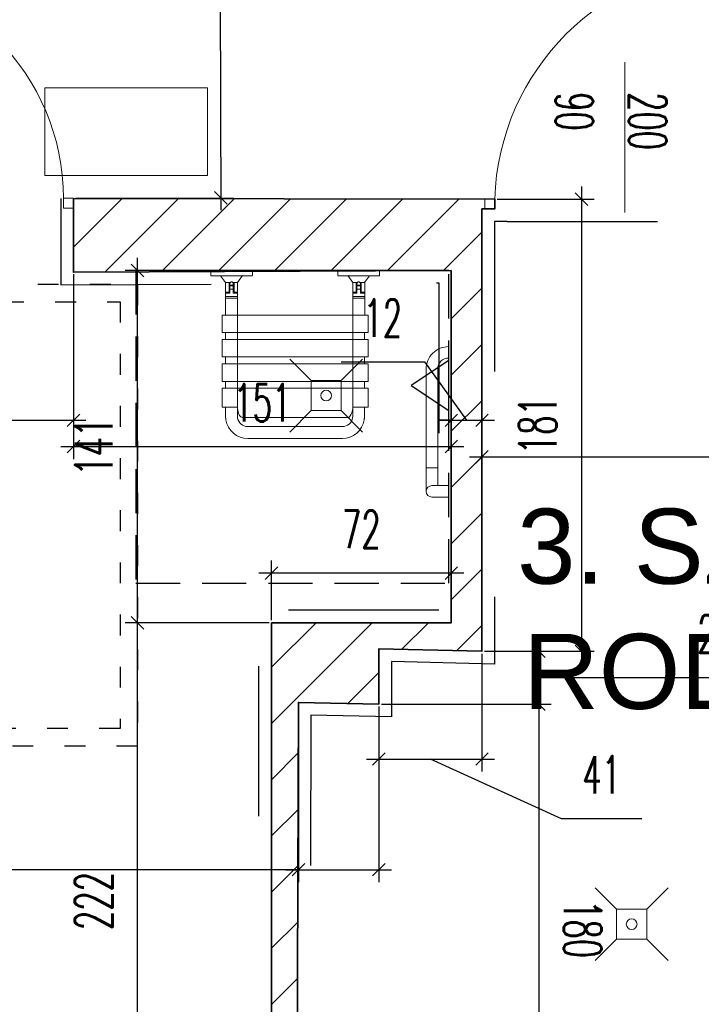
# Model space of a CAD drawing. Header units: millimetres. Extents: x 19887 to 192597, y -14203 to 39042.
# Tile 110 of 256: x 39996 to 40388, y -10510 to -9944. Entities that reach past the tile are written whole.
import ezdxf

# ---------------------------------------------------------------- set-up
doc = ezdxf.new("R2010")
doc.units = ezdxf.units.MM
for name, pattern in [('ACAD_ISO03W100', [30, 12, -18]), ('CONTINOUS', [0]), ('DASHED2', [9.525, 6.35, -3.175])]:
    doc.linetypes.add(name, pattern=pattern)
doc.layers.get('Defpoints').update_dxf_attribs({"color": 4})
for name, color, linetype in [('A_DBA-RAMKI', 6, 'Continuous'), ('A_DBA-WYMIAR', 1, 'Continuous'), ('A_DBA_MEBLE', 5, 'Continuous'), ('A_DBA_WIDOK CIENKA', 1, 'Continuous'), ('A_DBA_WPUSTY SAN', 150, 'Continuous'), ('Sufit podwieszany', 252, 'Continuous'), ('Wymiarowanie', 3, 'Continuous'), ('Wypełnienie', 252, 'Continuous')]:
    doc.layers.add(name, color=color, linetype=linetype)
for name, color, linetype, lineweight in [('A_DBA_URZADZENIA SANITARNE', 5, 'Continuous', 25), ('Basen_rzut_poziom_1_obrys', 252, 'Continuous', 35), ('Drzwi', 2, 'Continuous', 5), ('PAS_wyposazenie', 5, 'Continuous', 5), ('PAS_WYPOSAŻENIE', 5, 'Continuous', 5), ('Schody', 252, 'Continuous', 5)]:
    doc.layers.add(name, color=color, linetype=linetype, lineweight=lineweight)
doc.styles.add('ARIAL', font='arial.ttf')
doc.styles.add('ROMANS', font='romans.shx', dxfattribs={"width": 0.6})
doc.styles.get("Standard").update_dxf_attribs({"font": 'arial.ttf'})
doc.dimstyles.new('000001FB70622F18', dxfattribs={"dimtxt": 20, "dimasz": 5, "dimexe": 5, "dimexo": 1, "dimgap": 20, "dimtad": 1, "dimtoh": 1, "dimdec": 0, "dimtxsty": 'Standard', "dimblk": 'OBLIQUE', "dimcen": 0, "dimdle": 5, "dimclrd": 252, "dimclre": 252, "dimclrt": 252, "dimadec": 0, "dimazin": 0, "dimtfac": 1, "dimtdec": 0, "dimtmove": 0, "dimatfit": 3, "dimldrblk": 'OBLIQUE', "dimfxl": 150, "dimfxlon": 1, "dimlwd": 25, "dimlwe": 25, "dimarcsym": 1})

# ---------------------------------------------------------------- blocks, each defined once
blk = doc.blocks.new('_Oblique')
at = {"color": 0, "linetype": 'ByBlock', "lineweight": -2}
blk.add_line((-0.5, -0.5), (0.5, 0.5), dxfattribs=at)
blk = doc.blocks.new('*D614')
at = {"layer": 'Defpoints', "color": 0}
for p in [(2527.78, -3822.31), (2625.35, -3822.2), (2625.35, -3881.63)]:
    blk.add_point(p, dxfattribs=at)
at = {"layer": 'Wymiarowanie', "color": 252, "linetype": 'Continuous', "lineweight": 25}
for p, q in [((2527.78, -3823.31), (2527.78, -3886.63)), ((2625.35, -3823.2), (2625.35, -3886.63)), ((2522.78, -3881.63), (2630.35, -3881.63))]:
    blk.add_line(p, q, dxfattribs=at)
at = {"layer": 'Wymiarowanie', "color": 252, "linetype": 'ByBlock', "lineweight": 25, "xscale": 5, "yscale": 5, "zscale": 5, "rotation": 180}
blk.add_blockref('_Oblique', (2527.78, -3881.63), dxfattribs=at)
at = {"layer": 'Wymiarowanie', "color": 252, "linetype": 'ByBlock', "lineweight": 25, "xscale": 5, "yscale": 5, "zscale": 5}
blk.add_blockref('_Oblique', (2625.35, -3881.63), dxfattribs=at)
at = {"layer": 'Wymiarowanie', "color": 252, "insert": (2576.56, -3864.13), "char_height": 15, "attachment_point": 5, "style": 'ROMANS'}
blk.add_mtext('98', dxfattribs=at)
blk = doc.blocks.new('*D615')
at = {"layer": 'Defpoints', "color": 0}
for p in [(2625.35, -3822.2), (2776.32, -3821.76), (2776.32, -3892.14)]:
    blk.add_point(p, dxfattribs=at)
at = {"layer": 'Wymiarowanie', "color": 252, "linetype": 'Continuous', "lineweight": 25}
for p, q in [((2625.35, -3823.2), (2625.35, -3897.14)), ((2776.32, -3822.76), (2776.32, -3897.14)), ((2620.35, -3892.14), (2781.32, -3892.14))]:
    blk.add_line(p, q, dxfattribs=at)
at = {"layer": 'Wymiarowanie', "color": 252, "linetype": 'ByBlock', "lineweight": 25, "xscale": 5, "yscale": 5, "zscale": 5, "rotation": 180}
blk.add_blockref('_Oblique', (2625.35, -3892.14), dxfattribs=at)
at = {"layer": 'Wymiarowanie', "color": 252, "linetype": 'ByBlock', "lineweight": 25, "xscale": 5, "yscale": 5, "zscale": 5}
blk.add_blockref('_Oblique', (2776.32, -3892.14), dxfattribs=at)
at = {"layer": 'Wymiarowanie', "color": 252, "insert": (2700.83, -3874.64), "char_height": 15, "attachment_point": 5, "style": 'ROMANS'}
blk.add_mtext('151', dxfattribs=at)
blk = doc.blocks.new('*D616')
at = {"layer": 'Defpoints', "color": 0}
for p in [(2776.32, -3821.76), (2788.56, -3881.63), (2788.56, -3973.91)]:
    blk.add_point(p, dxfattribs=at)
at = {"layer": 'Wymiarowanie', "color": 252, "linetype": 'Continuous', "lineweight": 25}
for p, q in [((2776.32, -3822.76), (2776.32, -3886.63)), ((2732.32, -3858.34), (2765.6, -3858.34)), ((2765.6, -3858.34), (2782.44, -3881.63)), ((2788.56, -3972.91), (2788.56, -3876.63)), ((2771.32, -3881.63), (2793.56, -3881.63)), ((2776.32, -3881.63), (2771.32, -3881.63)), ((2788.56, -3881.63), (2793.56, -3881.63))]:
    blk.add_line(p, q, dxfattribs=at)
at = {"layer": 'Wymiarowanie', "color": 252, "linetype": 'ByBlock', "lineweight": 25, "xscale": 5, "yscale": 5, "zscale": 5}
blk.add_blockref('_Oblique', (2776.32, -3881.63), dxfattribs=at)
at = {"layer": 'Wymiarowanie', "color": 252, "linetype": 'ByBlock', "lineweight": 25, "xscale": 5, "yscale": 5, "zscale": 5, "rotation": 180}
blk.add_blockref('_Oblique', (2788.56, -3881.63), dxfattribs=at)
at = {"layer": 'Wymiarowanie', "color": 252, "insert": (2748.96, -3840.84), "char_height": 15, "attachment_point": 5, "style": 'ROMANS'}
blk.add_mtext('12', dxfattribs=at)
blk = doc.blocks.new('*D617')
at = {"layer": 'Defpoints', "color": 0}
for p in [(3043.02, -3822.92), (3043.02, -3896.2), (2788.56, -3973.91)]:
    blk.add_point(p, dxfattribs=at)
at = {"layer": 'Wymiarowanie', "color": 252, "linetype": 'Continuous', "lineweight": 25}
for p, q in [((3043.02, -3823.92), (3043.02, -3901.2)), ((2788.56, -3972.91), (2788.56, -3891.2)), ((2783.56, -3896.2), (3048.02, -3896.2))]:
    blk.add_line(p, q, dxfattribs=at)
at = {"layer": 'Wymiarowanie', "color": 252, "linetype": 'ByBlock', "lineweight": 25, "xscale": 5, "yscale": 5, "zscale": 5, "rotation": 180}
blk.add_blockref('_Oblique', (2788.56, -3896.2), dxfattribs=at)
at = {"layer": 'Wymiarowanie', "color": 252, "linetype": 'ByBlock', "lineweight": 25, "xscale": 5, "yscale": 5, "zscale": 5}
blk.add_blockref('_Oblique', (3043.02, -3896.2), dxfattribs=at)
at = {"layer": 'Wymiarowanie', "color": 252, "insert": (2915.79, -3878.7), "char_height": 15, "attachment_point": 5, "style": 'ROMANS'}
blk.add_mtext('254', dxfattribs=at)
blk = doc.blocks.new('*D678')
at = {"layer": 'Defpoints', "color": 0}
for p in [(2651.5, -3495.52), (2625.35, -3792.93), (2684.25, -3792.74)]:
    blk.add_point(p, dxfattribs=at)
at = {"layer": 'Wymiarowanie', "color": 252, "linetype": 'Continuous', "lineweight": 25}
for p, q in [((2683.3, -3490.42), (2684.26, -3797.74)), ((2652.5, -3495.52), (2688.32, -3495.4)), ((2626.35, -3792.92), (2689.25, -3792.73))]:
    blk.add_line(p, q, dxfattribs=at)
at = {"layer": 'Wymiarowanie', "color": 252, "linetype": 'ByBlock', "lineweight": 25, "xscale": 5, "yscale": 5, "zscale": 5}
for p, rotation in [((2683.32, -3495.42), 90.1789186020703), ((2684.25, -3792.74), 270.1789186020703)]:
    blk.add_blockref('_Oblique', p, dxfattribs=dict(at, rotation=rotation))
at = {"layer": 'Wymiarowanie', "color": 252, "insert": (2701.28, -3644.03), "char_height": 15, "attachment_point": 5, "rotation": 270.1789, "style": 'ROMANS'}
blk.add_mtext('297', dxfattribs=at)
blk = doc.blocks.new('*D709')
at = {"layer": 'Defpoints', "color": 0}
for p in [(2793.66, -3793.26), (2788.56, -3973.91), (2828.35, -3973.91)]:
    blk.add_point(p, dxfattribs=at)
at = {"layer": 'Wymiarowanie', "color": 252, "linetype": 'Continuous', "lineweight": 25}
for p, q in [((2828.35, -3788.26), (2828.35, -3978.91)), ((2794.66, -3793.26), (2833.35, -3793.26)), ((2789.56, -3973.91), (2833.35, -3973.91))]:
    blk.add_line(p, q, dxfattribs=at)
at = {"layer": 'Wymiarowanie', "color": 252, "linetype": 'ByBlock', "lineweight": 25, "xscale": 5, "yscale": 5, "zscale": 5}
for p, rotation in [((2828.35, -3793.26), 90), ((2828.35, -3973.91), 270)]:
    blk.add_blockref('_Oblique', p, dxfattribs=dict(at, rotation=rotation))
at = {"layer": 'Wymiarowanie', "color": 252, "insert": (2810.85, -3883.59), "char_height": 15, "attachment_point": 5, "rotation": 90, "style": 'ROMANS'}
blk.add_mtext('181', dxfattribs=at)
blk = doc.blocks.new('*D710')
at = {"layer": 'Defpoints', "color": 0}
for p in [(2788.56, -3973.91), (2747.38, -3995.03), (2811.27, -3995.03)]:
    blk.add_point(p, dxfattribs=at)
at = {"layer": 'Wymiarowanie', "color": 252, "linetype": 'Continuous', "lineweight": 25}
for p, q in [((2811.27, -3968.91), (2811.27, -4000.03)), ((2789.56, -3973.91), (2816.27, -3973.91)), ((2866.27, -3984.47), (2811.27, -3984.47)), ((2898.27, -3984.47), (2866.27, -3984.47)), ((2748.38, -3995.03), (2816.27, -3995.03))]:
    blk.add_line(p, q, dxfattribs=at)
at = {"layer": 'Wymiarowanie', "color": 252, "linetype": 'ByBlock', "lineweight": 25, "xscale": 5, "yscale": 5, "zscale": 5}
for p, rotation in [((2811.27, -3973.91), 90), ((2811.27, -3995.03), 270)]:
    blk.add_blockref('_Oblique', p, dxfattribs=dict(at, rotation=rotation))
at = {"layer": 'Wymiarowanie', "color": 252, "insert": (2882.27, -3966.97), "char_height": 15, "attachment_point": 5, "style": 'ROMANS'}
blk.add_mtext('21', dxfattribs=at)
blk = doc.blocks.new('*D711')
at = {"layer": 'Defpoints', "color": 0}
for p in [(2747.38, -3995.03), (2778.8, -4174.83), (2811.27, -4174.83)]:
    blk.add_point(p, dxfattribs=at)
at = {"layer": 'Wymiarowanie', "color": 252, "linetype": 'Continuous', "lineweight": 25}
for p, q in [((2811.27, -3990.03), (2811.27, -4179.83)), ((2748.38, -3995.03), (2816.27, -3995.03)), ((2779.8, -4174.83), (2816.27, -4174.83))]:
    blk.add_line(p, q, dxfattribs=at)
at = {"layer": 'Wymiarowanie', "color": 252, "linetype": 'ByBlock', "lineweight": 25, "xscale": 5, "yscale": 5, "zscale": 5}
for p, rotation in [((2811.27, -3995.03), 90), ((2811.27, -4174.83), 270)]:
    blk.add_blockref('_Oblique', p, dxfattribs=dict(at, rotation=rotation))
at = {"layer": 'Wymiarowanie', "color": 252, "insert": (2828.77, -4084.93), "char_height": 15, "attachment_point": 5, "rotation": 270, "style": 'ROMANS'}
blk.add_mtext('180', dxfattribs=at)
blk = doc.blocks.new('*D714')
at = {"layer": 'Defpoints', "color": 0}
for p in [(2650.96, -3962.53), (2704.49, -3962.53), (2704.49, -4184.83)]:
    blk.add_point(p, dxfattribs=at)
at = {"layer": 'Wymiarowanie', "color": 252, "linetype": 'Continuous', "lineweight": 25}
for p, q in [((2650.96, -4189.83), (2650.96, -3957.53)), ((2703.49, -3962.53), (2645.96, -3962.53)), ((2703.49, -4184.83), (2645.96, -4184.83))]:
    blk.add_line(p, q, dxfattribs=at)
at = {"layer": 'Wymiarowanie', "color": 252, "linetype": 'ByBlock', "lineweight": 25, "xscale": 5, "yscale": 5, "zscale": 5}
for p, rotation in [((2650.96, -3962.53), 90), ((2650.96, -4184.83), 270)]:
    blk.add_blockref('_Oblique', p, dxfattribs=dict(at, rotation=rotation))
at = {"layer": 'Wymiarowanie', "color": 252, "insert": (2633.46, -4073.68), "char_height": 15, "attachment_point": 5, "rotation": 90, "style": 'ROMANS'}
blk.add_mtext('222', dxfattribs=at)
blk = doc.blocks.new('*D715')
at = {"layer": 'Defpoints', "color": 0}
for p in [(2650.96, -3821.76), (2776.32, -3821.76), (2704.49, -3962.53)]:
    blk.add_point(p, dxfattribs=at)
at = {"layer": 'Wymiarowanie', "color": 252, "linetype": 'Continuous', "lineweight": 25}
for p, q in [((2650.96, -3967.53), (2650.96, -3816.76)), ((2775.32, -3821.76), (2645.96, -3821.76)), ((2703.49, -3962.53), (2645.96, -3962.53))]:
    blk.add_line(p, q, dxfattribs=at)
at = {"layer": 'Wymiarowanie', "color": 252, "linetype": 'ByBlock', "lineweight": 25, "xscale": 5, "yscale": 5, "zscale": 5}
for p, rotation in [((2650.96, -3821.76), 90), ((2650.96, -3962.53), 270)]:
    blk.add_blockref('_Oblique', p, dxfattribs=dict(at, rotation=rotation))
at = {"layer": 'Wymiarowanie', "color": 252, "insert": (2633.46, -3892.14), "char_height": 15, "attachment_point": 5, "rotation": 90, "style": 'ROMANS'}
blk.add_mtext('141', dxfattribs=at)
blk = doc.blocks.new('*D976')
at = {"layer": 'Defpoints', "color": 0}
for p in [(2715.24, -3994.35), (2747.38, -3995.03), (2747.38, -4061.18)]:
    blk.add_point(p, dxfattribs=at)
at = {"layer": 'Wymiarowanie', "color": 252, "linetype": 'Continuous', "lineweight": 25}
for p, q in [((2715.24, -3995.35), (2715.24, -4066.18)), ((2747.38, -3996.03), (2747.38, -4066.18)), ((2715.24, -4061.18), (2400.26, -4061.18)), ((2710.24, -4061.18), (2752.38, -4061.18))]:
    blk.add_line(p, q, dxfattribs=at)
at = {"layer": 'Wymiarowanie', "color": 252, "linetype": 'ByBlock', "lineweight": 25, "xscale": 5, "yscale": 5, "zscale": 5, "rotation": 180}
blk.add_blockref('_Oblique', (2715.24, -4061.18), dxfattribs=at)
at = {"layer": 'Wymiarowanie', "color": 252, "linetype": 'ByBlock', "lineweight": 25, "xscale": 5, "yscale": 5, "zscale": 5}
blk.add_blockref('_Oblique', (2747.38, -4061.18), dxfattribs=at)
at = {"layer": 'Wymiarowanie', "color": 252, "insert": (2417.54, -4043.68), "char_height": 15, "attachment_point": 5, "style": 'ROMANS'}
blk.add_mtext('32', dxfattribs=at)
blk = doc.blocks.new('*D977')
at = {"layer": 'Defpoints', "color": 0}
for p in [(2788.56, -3973.91), (2747.38, -3995.03), (2788.56, -4016.95)]:
    blk.add_point(p, dxfattribs=at)
at = {"layer": 'Wymiarowanie', "color": 252, "linetype": 'Continuous', "lineweight": 25}
for p, q in [((2788.56, -3974.91), (2788.56, -4021.95)), ((2747.38, -3996.03), (2747.38, -4021.95)), ((2742.38, -4016.95), (2793.56, -4016.95)), ((2820.38, -4040.79), (2767.97, -4016.95)), ((2852.38, -4040.79), (2820.38, -4040.79))]:
    blk.add_line(p, q, dxfattribs=at)
at = {"layer": 'Wymiarowanie', "color": 252, "linetype": 'ByBlock', "lineweight": 25, "xscale": 5, "yscale": 5, "zscale": 5, "rotation": 180}
blk.add_blockref('_Oblique', (2747.38, -4016.95), dxfattribs=at)
at = {"layer": 'Wymiarowanie', "color": 252, "linetype": 'ByBlock', "lineweight": 25, "xscale": 5, "yscale": 5, "zscale": 5}
blk.add_blockref('_Oblique', (2788.56, -4016.95), dxfattribs=at)
at = {"layer": 'Wymiarowanie', "color": 252, "insert": (2836.38, -4023.29), "char_height": 15, "attachment_point": 5, "style": 'ROMANS'}
blk.add_mtext('41', dxfattribs=at)
blk = doc.blocks.new('*D970')
at = {"layer": 'Defpoints', "color": 0}
for p in [(2704.49, -3942.7), (2704.49, -3962.53), (2776.32, -3962.53)]:
    blk.add_point(p, dxfattribs=at)
at = {"layer": 'Wymiarowanie', "color": 252, "linetype": 'Continuous', "lineweight": 25}
for p, q in [((2704.49, -3961.53), (2704.49, -3937.7)), ((2776.32, -3961.53), (2776.32, -3937.7)), ((2781.32, -3942.7), (2699.49, -3942.7))]:
    blk.add_line(p, q, dxfattribs=at)
at = {"layer": 'Wymiarowanie', "color": 252, "linetype": 'ByBlock', "lineweight": 25, "xscale": 5, "yscale": 5, "zscale": 5, "rotation": 180}
blk.add_blockref('_Oblique', (2704.49, -3942.7), dxfattribs=at)
at = {"layer": 'Wymiarowanie', "color": 252, "linetype": 'ByBlock', "lineweight": 25, "xscale": 5, "yscale": 5, "zscale": 5}
blk.add_blockref('_Oblique', (2776.32, -3942.7), dxfattribs=at)
at = {"layer": 'Wymiarowanie', "color": 252, "insert": (2740.4, -3925.2), "char_height": 15, "attachment_point": 5, "style": 'ROMANS'}
blk.add_mtext('72', dxfattribs=at)
blk = doc.blocks.new('wpust_podl')
at = {"layer": 'A_DBA_WPUSTY SAN', "lineweight": 9}
for p, q in [((-17, 17), (-7, 7)), ((7, 7), (17, 17)), ((-7, -7), (-7, 7)), ((-7, 7), (7, 7)), ((7, 7), (7, -7)), ((-17, -17), (-7, -7)), ((7, -7), (-7, -7)), ((7, -7), (17, -17))]:
    blk.add_line(p, q, dxfattribs=at)
at = {"layer": 'A_DBA_WPUSTY SAN', "linetype": 'CONTINOUS', "lineweight": 9}
blk.add_circle((0, 0), 2.5, dxfattribs=at)
blk = doc.blocks.new('siedzisko rzut')
at = {"layer": 'PAS_WYPOSAŻENIE', "color": 3}
for points in [[(8128.93, 369.88), (8128.93, 371.41)], [(8140.92, 371.41), (8128.93, 371.41)], [(8140.92, 371.41), (8140.93, 369.91)], [(8165.5, 371.41), (8165.5, 369.91)], [(8165.5, 371.41), (8177.5, 371.41)], [(8177.5, 369.88), (8177.5, 371.41)], [(8128.93, 369.88), (8140.93, 369.88)], [(8133.23, 367.89), (8131.78, 369.89)], [(8138.08, 369.9), (8136.63, 367.9)], [(8177.5, 369.88), (8165.5, 369.88)], [(8168.35, 369.9), (8169.8, 367.9)], [(8173.2, 367.89), (8174.65, 369.89)], [(8133.2, 367.89), (8134.5, 367.89)], [(8133.2, 358.51), (8133.2, 367.89)], [(8134.24, 365.14), (8134.24, 367.89)], [(8134.43, 367.64), (8134.45, 367.73), (8134.48, 367.81), (8134.52, 367.88), (8134.58, 367.95), (8134.64, 368), (8134.72, 368.05), (8134.8, 368.08), (8134.89, 368.09), (8134.97, 368.09), (8135.06, 368.08), (8135.14, 368.05), (8135.21, 368.01), (8135.28, 367.95), (8135.34, 367.89), (8135.38, 367.81), (8135.41, 367.73), (8135.43, 367.65), (8135.43, 367.65)], [(8135.43, 367.15), (8134.43, 367.14)], [(8135.43, 366.95), (8134.43, 366.94)], [(8134.43, 366.01), (8135.43, 366.01)], [(8134.44, 364.89), (8134.44, 367.64)], [(8135.3, 367.89), (8136.63, 367.89)], [(8135.44, 364.9), (8135.44, 367.65)], [(8135.69, 365.15), (8135.69, 367.9)], [(8136.63, 367.9), (8136.63, 363.84)], [(8169.8, 367.9), (8169.8, 363.84)], [(8171.13, 367.89), (8169.8, 367.89)], [(8170.74, 365.15), (8170.74, 367.9)], [(8170.99, 364.9), (8170.99, 367.65)], [(8171.99, 366.01), (8170.99, 366.01)], [(8171, 367.65), (8171.01, 367.73), (8171.05, 367.81), (8171.09, 367.89), (8171.15, 367.95), (8171.21, 368.01), (8171.29, 368.05), (8171.37, 368.08), (8171.46, 368.09), (8171.54, 368.09), (8171.63, 368.08), (8171.71, 368.05), (8171.78, 368), (8171.85, 367.95), (8171.91, 367.88), (8171.95, 367.81), (8171.98, 367.73), (8172, 367.64), (8172, 367.64)], [(8171, 367.15), (8172, 367.14)], [(8171, 366.95), (8172, 366.94)], [(8173.23, 367.89), (8171.93, 367.89)], [(8171.99, 364.89), (8171.99, 367.64)], [(8172.19, 365.14), (8172.19, 367.89)], [(8173.23, 358.51), (8173.23, 367.89)], [(8134.24, 365.14), (8133.2, 365.14)], [(8134.44, 364.89), (8133.2, 364.89)], [(8136.63, 363.9), (8133.2, 363.9)], [(8136.63, 363.39), (8133.24, 363.39)], [(8136.63, 364.9), (8135.44, 364.9)], [(8136.63, 365.15), (8135.69, 365.15)], [(8136.63, 363.9), (8136.63, 358.51)], [(8169.8, 365.15), (8170.74, 365.15)], [(8169.8, 364.9), (8170.99, 364.9)], [(8169.8, 363.9), (8169.8, 358.51)], [(8169.8, 363.9), (8173.23, 363.9)], [(8169.8, 363.39), (8173.19, 363.39)], [(8171.99, 364.89), (8173.23, 364.89)], [(8172.19, 365.14), (8173.23, 365.14)], [(8132.23, 353.51), (8132.23, 358.51)], [(8132.23, 358.51), (8174.23, 358.51)], [(8136.63, 358.51), (8136.63, 332.27)], [(8169.83, 358.51), (8169.83, 332.27)], [(8174.23, 356.47), (8174.23, 358.51)], [(8174.23, 353.51), (8174.23, 356.47)], [(8174.23, 353.51), (8132.23, 353.51)], [(8174.23, 351.51), (8132.23, 351.51)], [(8132.23, 346.51), (8132.23, 351.51)], [(8133.23, 352.4), (8133.23, 353.51)], [(8133.23, 351.51), (8133.23, 352.4)], [(8173.23, 352.4), (8173.23, 353.51)], [(8173.23, 351.51), (8173.23, 352.4)], [(8174.23, 346.51), (8174.23, 351.51)], [(8174.23, 346.51), (8132.23, 346.51)], [(8133.23, 345.51), (8133.23, 346.51)], [(8173.23, 345.51), (8173.23, 346.51)], [(8174.23, 344.51), (8132.23, 344.51)], [(8132.23, 339.5), (8132.23, 344.51)], [(8133.23, 344.51), (8133.23, 345.51)], [(8173.23, 344.51), (8173.23, 345.51)], [(8174.23, 339.5), (8174.23, 344.51)], [(8174.23, 339.5), (8132.23, 339.5)], [(8174.23, 337.5), (8132.23, 337.5)], [(8132.23, 335.73), (8132.23, 337.5)], [(8133.23, 338.5), (8133.23, 339.5)], [(8133.23, 339.5), (8133.23, 337.5)], [(8133.23, 337.5), (8133.23, 338.5)], [(8173.23, 338.5), (8173.23, 339.5)], [(8173.23, 339.5), (8173.23, 337.5)], [(8173.23, 337.5), (8173.23, 338.5)], [(8174.23, 335.73), (8174.23, 337.5)], [(8132.23, 332.1), (8132.23, 335.73)], [(8136.63, 335.8), (8136.63, 329.3)], [(8169.83, 335.8), (8169.83, 329.3)], [(8174.23, 332.1), (8174.23, 335.73)], [(8133.23, 332.1), (8132.23, 332.1)], [(8133.23, 332.1), (8133.23, 328.8)], [(8133.23, 332.1), (8136.63, 332.1)], [(8133.23, 330.8), (8133.23, 332.1)], [(8133.23, 332.1), (8133.23, 329.5)], [(8136.63, 332.27), (8136.65, 331.73), (8136.72, 331.2), (8136.83, 330.71), (8136.98, 330.26), (8137.16, 329.87), (8137.38, 329.56), (8137.61, 329.33), (8137.87, 329.18), (8138.13, 329.14)], [(8169.83, 332.27), (8169.8, 331.73), (8169.74, 331.2), (8169.63, 330.71), (8169.48, 330.26), (8169.29, 329.87), (8169.08, 329.56), (8168.84, 329.33), (8168.59, 329.18), (8168.33, 329.14)], [(8173.23, 332.1), (8169.83, 332.1)], [(8173.23, 330.8), (8173.23, 332.1)], [(8173.23, 332.1), (8174.23, 332.1)], [(8173.23, 332.1), (8173.23, 329.5)], [(8133.23, 329.5), (8133.23, 330.8)], [(8139.63, 323.1), (8138.51, 323.2), (8137.44, 323.49), (8136.43, 323.96), (8135.51, 324.6), (8134.72, 325.39), (8134.08, 326.3), (8133.61, 327.32), (8133.32, 328.39), (8133.23, 329.5)], [(8136.63, 330.8), (8136.63, 329.5)], [(8139.63, 326.5), (8139.11, 326.55), (8138.6, 326.69), (8138.13, 326.91), (8137.7, 327.21), (8137.33, 327.58), (8137.03, 328), (8136.81, 328.48), (8136.67, 328.98), (8136.63, 329.5)], [(8137.61, 329.14), (8153.91, 329.14)], [(8153.91, 329.14), (8168.33, 329.14)], [(8169.83, 329.5), (8169.78, 328.98), (8169.65, 328.48), (8169.42, 328), (8169.12, 327.58), (8168.75, 327.21), (8168.33, 326.91), (8167.85, 326.69), (8167.35, 326.55), (8166.83, 326.5)], [(8173.23, 329.5), (8173.13, 328.39), (8172.84, 327.32), (8172.37, 326.3), (8171.73, 325.39), (8170.94, 324.6), (8170.03, 323.96), (8169.02, 323.49), (8167.94, 323.2), (8166.83, 323.1)], [(8169.78, 330.47), (8169.78, 330.8)], [(8169.83, 330.8), (8169.83, 329.5)], [(8173.23, 329.5), (8173.23, 330.8)], [(8153.91, 326.5), (8139.63, 326.5)], [(8166.83, 326.5), (8153.91, 326.5)], [(8139.63, 323.1), (8153.91, 323.1)], [(8153.91, 323.1), (8166.83, 323.1)]]:
    blk.add_lwpolyline(points, dxfattribs=at)
blk = doc.blocks.new('POCHWYT ON')
at = {"layer": 'PAS_wyposazenie', "color": 3}
for p, q in [((-6.5, 36.8), (-6.5, 6.5)), ((-3.2, 36.8), (-3.2, 6.5)), ((-3.2, 8.45), (-6.5, 8.45)), ((-6.5, 1.65), (-6.5, 6.5)), ((-3.2, 6.5), (-3.2, 3.3)), ((-4.85, 3.3), (0, 3.3)), ((0, 0), (-4.85, 0))]:
    blk.add_line(p, q, dxfattribs=at)
for centre, radius, end in [((0, 36.8), 6.5, 180), ((0, 36.8), 3.2, 180), ((-4.85, 1.65), 1.65, 270)]:
    blk.add_arc(centre, radius, 90, end, dxfattribs=at)
blk = doc.blocks.new('G$C43BFB2C4')
at = {"layer": 'A_DBA_MEBLE', "color": 3, "linetype": 'DASHED2', "ltscale": 2}
blk.add_lwpolyline([(90, 90), (90, 0), (0, 0), (0, 90)], close=True, dxfattribs=at)
at = {"layer": 'A_DBA_MEBLE', "color": 3, "ltscale": 0.1, "rotation": 89.99999999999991}
blk.add_blockref('siedzisko rzut', (371.41, -8109.01), dxfattribs=at)
at = {"layer": 'A_DBA_WIDOK CIENKA', "color": 3, "xscale": -1, "rotation": 89.9999999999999}
blk.add_blockref('POCHWYT ON', (65.21, 0), dxfattribs=at)
blk = doc.blocks.new('G$CF5E15B28')
at = {"layer": 'Wypełnienie'}
h = blk.add_hatch(dxfattribs=at)
h.set_pattern_fill('ANSI31', color=253, scale=5, angle=90)
h.set_pattern_definition([(45, (3252.028, -2175.285), (-11.22532, 11.22532), [])])
h.paths.add_polyline_path([(2788.56, -3797.2), (2793.66, -3797.2), (2793.66, -3793.26), (2625.35, -3792.93), (2625.35, -3822.5), (2776.32, -3821.76), (2776.32, -3962.53), (2704.49, -3962.53), (2704.49, -4184.83), (2768.58, -4185.12), (2767.52, -4396.75), (2677.64, -4396.3), (2678.21, -4414.89), (2674.99, -4414.89), (2674.99, -4424.23), (2799.12, -4424.89), (2799.12, -4415.47), (2796.52, -4415.47), (2796.52, -4396.8), (2777.61, -4396.8), (2778.8, -4174.83), (2714.65, -4174.83), (2715.24, -3994.35), (2747.38, -3995.03), (2747.38, -3972.9), (2788.56, -3973.91)])
at = {"layer": 'Basen_rzut_poziom_1_obrys', "color": 253, "elevation": 0}
for points in [[(2625.35, -3792.98), (2625.35, -3822.5), (2776.32, -3821.76)], [(2793.66, -3793.26), (2625.35, -3792.98)], [(2793.66, -3793.26), (2793.66, -3797.2), (2788.56, -3797.2), (2788.56, -3973.91), (2747.38, -3972.9), (2747.38, -3995.03), (2715.24, -3994.35), (2714.65, -4174.83), (2778.8, -4174.83)], [(2776.32, -3821.76), (2776.32, -3962.53), (2704.49, -3962.53)], [(2771.32, -3821.76), (2771.32, -3821.78)], [(2776.32, -3826.76), (2776.34, -3826.76)], [(2718.06, -4184.83), (2704.49, -4184.83), (2704.49, -3962.53)]]:
    blk.add_lwpolyline(points, dxfattribs=at)
at = {"layer": 'Drzwi', "color": 253, "elevation": 0}
for points in [[(2845.63, -3778.62), (2845.63, -3738.62)], [(2845.63, -3778.62), (2845.63, -3798.62)]]:
    blk.add_lwpolyline(points, dxfattribs=at)
for points in [[(2621.35, -3792.93), (2625.35, -3792.93), (2625.35, -3796.93), (2621.35, -3796.93)], [(2793.66, -3793.2), (2789.66, -3793.2), (2789.66, -3797.2), (2793.66, -3797.2)]]:
    blk.add_lwpolyline(points, close=True, dxfattribs=at)
at = {"layer": 'Drzwi', "color": 253}
for centre, radius, start, end in [((2891.48, -3796.44, 0), 97.86, 91.961, 178.1404), ((2531.78, -3792.93, 0), 89.57, 0, 90)]:
    blk.add_arc(centre, radius, start, end, dxfattribs=at)
at = {"layer": 'Schody', "color": 253, "elevation": 0}
blk.add_lwpolyline([(2678.87, -3783.82), (2613.87, -3783.82), (2613.87, -3748.82), (2678.87, -3748.82)], close=True, dxfattribs=at)
at = {"layer": 'Sufit podwieszany', "color": 253, "linetype": 'ACAD_ISO03W100', "ltscale": 5, "elevation": 0}
for points in [[(2532.78, -3792.93), (2620.35, -3792.98)], [(2620.35, -3792.98), (2620.35, -3827.53), (2771.32, -3826.78)], [(2798.66, -3802.2), (2798.66, -3802.2), (2793.56, -3802.2), (2793.56, -3979.03), (2752.38, -3978.02), (2752.38, -4000.14), (2720.22, -3999.45), (2719.67, -4169.83), (2783.83, -4169.83)], [(2798.66, -3802.2), (2887.13, -3802.2)], [(2771.32, -3826.78), (2771.32, -3957.53), (2699.49, -3957.53)], [(2718.06, -4189.83), (2699.49, -4189.83), (2699.49, -3957.53)]]:
    blk.add_lwpolyline(points, dxfattribs=at)
at = {"layer": 'Drzwi', "color": 253, "char_height": 15, "width": 190.2964, "attachment_point": 7, "rotation": 270, "style": 'ROMANS'}
for s, insert in [('90', (2817.98, -3750.54, 0)), ('200', (2847.29, -3750.54, 0))]:
    blk.add_mtext(s, dxfattribs=dict(at, insert=insert))
at = {"layer": 'Wymiarowanie', "color": 253}
for base, p1, p2, angle, override, picture, middle in [((2684.25, -3792.74, 0), (2651.5, -3495.52, 0), (2625.35, -3792.93, 0), 90.1789, {"dimtxt": 15, "dimgap": 10, "dimtxsty": 'ROMANS', "dimtmove": 1}, '*D678', (2701.28, -3644.03, 0)), ((2828.35, -3973.91, 0), (2793.66, -3793.26, 0), (2788.56, -3973.91, 0), 90, {"dimtxt": 15, "dimgap": 10, "dimtxsty": 'ROMANS'}, '*D709', (2810.85, -3883.59, 0)), ((2650.96, -3821.76, 0), (2704.49, -3962.53, 0), (2776.32, -3821.76, 0), 90, {"dimtxt": 15, "dimgap": 10, "dimtxsty": 'ROMANS', "dimtmove": 1}, '*D715', (2633.46, -3892.14, 0)), ((2625.35, -3881.63, 0), (2527.78, -3822.31, 0), (2625.35, -3822.2, 0), 0, {"dimtxt": 15, "dimgap": 10, "dimtxsty": 'ROMANS', "dimtmove": 1}, '*D614', (2576.56, -3864.13, 0)), ((2776.32, -3892.14, 0), (2625.35, -3822.2, 0), (2776.32, -3821.76, 0), 0, {"dimtxt": 15, "dimgap": 10, "dimtxsty": 'ROMANS', "dimtmove": 1}, '*D615', (2700.83, -3874.64, 0)), ((3043.02, -3896.2, 0), (2788.56, -3973.91, 0), (3043.02, -3822.92, 0), 0, {"dimtxt": 15, "dimgap": 10, "dimtxsty": 'ROMANS', "dimtmove": 1}, '*D617', (2915.79, -3878.7, 0)), ((2704.49, -3942.7, 0), (2776.32, -3962.53, 0), (2704.49, -3962.53, 0), 0, {"dimtxt": 15, "dimgap": 10, "dimtxsty": 'ROMANS'}, '*D970', (2740.4, -3925.2, 0)), ((2650.96, -3962.53, 0), (2704.49, -4184.83, 0), (2704.49, -3962.53, 0), 90, {"dimtxt": 15, "dimgap": 10, "dimtxsty": 'ROMANS', "dimtmove": 1}, '*D714', (2633.46, -4073.68, 0)), ((2811.27, -3995.03, 0), (2788.56, -3973.91, 0), (2747.38, -3995.03, 0), 90, {"dimtxt": 15, "dimgap": 10, "dimtxsty": 'ROMANS', "dimtmove": 1}, '*D710', (2876.27, -3966.97, 0)), ((2811.27, -4174.83, 0), (2747.38, -3995.03, 0), (2778.8, -4174.83, 0), 90, {"dimtxt": 15, "dimgap": 10, "dimtad": 2, "dimtxsty": 'ROMANS', "dimtmove": 1}, '*D711', (2828.77, -4084.93, 0))]:
    dim = blk.add_linear_dim(base=base, p1=p1, p2=p2, angle=angle, dimstyle='000001FB70622F18', override=override, dxfattribs=at)
    dim.commit()
    dim.dimension.update_dxf_attribs({"geometry": picture, "text_midpoint": middle})
for base, p1, p2, override, picture, middle in [((2788.56, -3881.63, 0), (2776.32, -3821.76, 0), (2788.56, -3973.91, 0), {"dimtxt": 15, "dimgap": 10, "dimtxsty": 'ROMANS', "dimtmove": 1}, '*D616', (2755.6, -3858.34, 0)), ((2788.56, -4016.95, 0), (2747.38, -3995.03, 0), (2788.56, -3973.91, 0), {"dimtxt": 15, "dimgap": 10, "dimtxsty": 'ROMANS', "dimtmove": 1}, '*D977', (2830.38, -4040.79, 0)), ((2747.38, -4061.18, 0), (2715.24, -3994.35, 0), (2747.38, -3995.03, 0), {"dimtxt": 15, "dimgap": 10, "dimtxsty": 'ROMANS'}, '*D976', (2417.54, -4061.18, 0))]:
    dim = blk.add_linear_dim(base=base, p1=p1, p2=p2, angle=0, dimstyle='000001FB70622F18', override=override, dxfattribs=at)
    dim.commit()
    dim.dimension.update_dxf_attribs({"geometry": picture, "text_midpoint": middle, "dimtype": 160})

msp = doc.modelspace()

# ---------------------------------------------------------------- linework, layer by layer
at = {"layer": 'A_DBA-WYMIAR', "linetype": 'ACAD_ISO03W100', "elevation": 0}
for points in [[(39886.28, -10096.1), (40063.66, -10096.1), (40063.66, -10361.71), (39886.28, -10361.71)], [(39896.28, -10106.1), (40053.66, -10106.1), (40053.66, -10351.71), (39896.28, -10351.71)]]:
    msp.add_lwpolyline(points, close=True, dxfattribs=at)
at = {"layer": 'A_DBA_URZADZENIA SANITARNE', "color": 4, "elevation": 0}
msp.add_lwpolyline([(40242.74, -10168.74), (40242.74, -10139.94), (40221.14, -10154.34), (40242.74, -10168.74)], dxfattribs=at)

# ---------------------------------------------------------------- block references
at = {"xscale": 1.44, "yscale": 1.44, "zscale": 1.44}
msp.add_blockref('G$CF5E15B28', (36246.28, -4584.77, 0), dxfattribs=at)
at = {"layer": 'A_DBA_URZADZENIA SANITARNE', "color": 3, "lineweight": 9, "xscale": -2, "yscale": 2, "zscale": 2, "rotation": 89.9999999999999}
msp.add_blockref('G$C43BFB2C4', (40242.74, -10088.1, 0), dxfattribs=at)
at = {"layer": 'A_DBA_WPUSTY SAN', "xscale": 1.234285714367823, "yscale": 1.234285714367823, "zscale": 1.234285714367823, "rotation": 90.00000000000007}
for p in [(40172.18, -10160.1, 0), (40347.95, -10464.18, 0)]:
    msp.add_blockref('wpust_podl', p, dxfattribs=at)

# ---------------------------------------------------------------- texts
at = {"layer": 'A_DBA-RAMKI', "color": 3, "ltscale": 60, "insert": (40443, -10283.07, 0), "char_height": 43.2, "width": 1545.592, "attachment_point": 5, "style": 'ARIAL'}
msp.add_mtext('3. SZATNIA\\PRODZINNA', dxfattribs=at)

doc.saveas('drawing.dxf')
